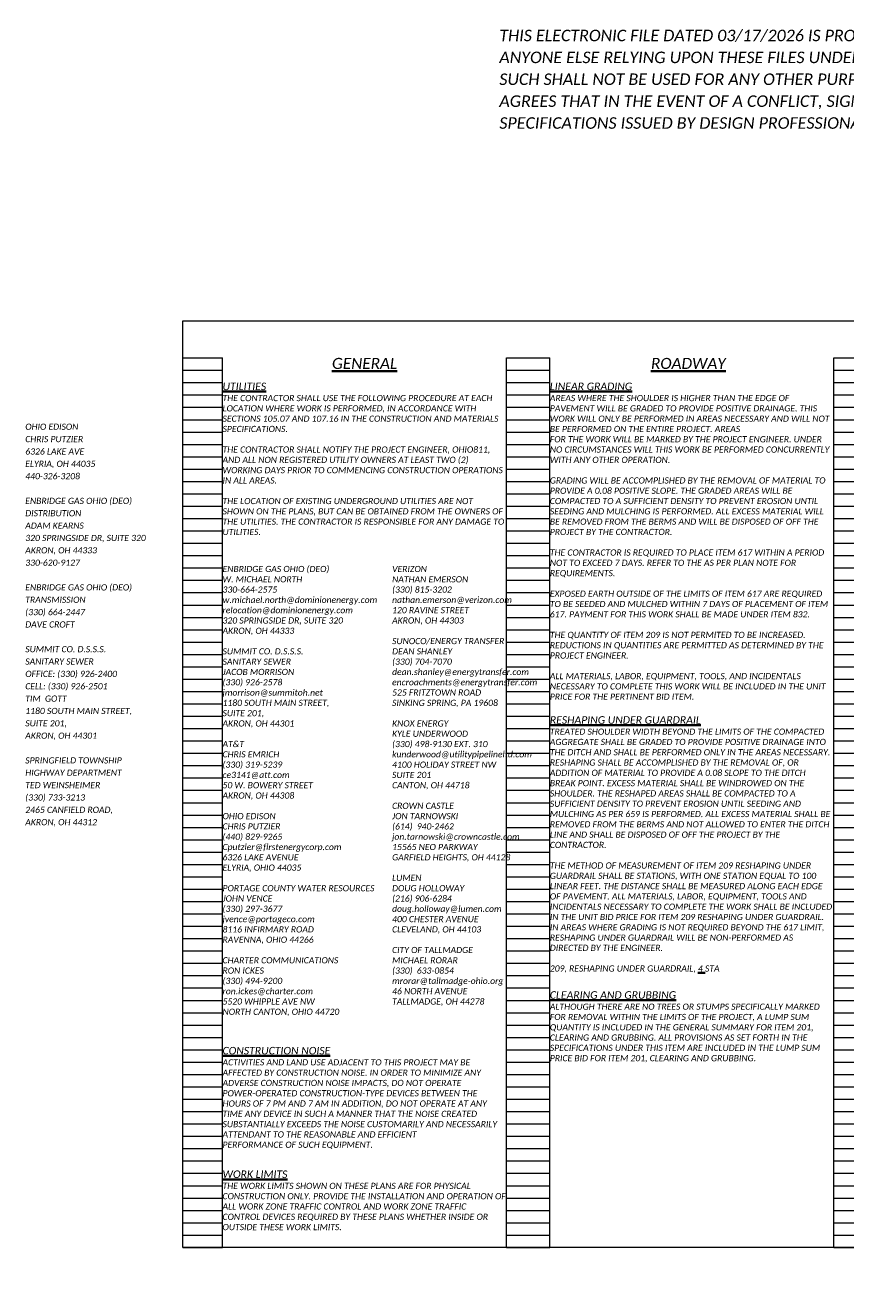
# Model space of a CAD drawing. Header units: feet. Extents: x 4003 to 4118, y 192 to 234.
# Tile 1 of 8: x 4003 to 4021, y 203 to 232. Entities that reach past the tile are written whole.
import ezdxf

# ---------------------------------------------------------------- set-up
doc = ezdxf.new("R2010")
doc.units = ezdxf.units.FT
doc.header["$MEASUREMENT"] = 0
doc.layers.get('Defpoints').update_dxf_attribs({"lineweight": 15})
for name, color, linetype, lineweight, plot in [('0_Mview', 7, 'Continuous', 15, False), ('SC_Scratch1', 7, 'Continuous', 15, False), ('SC_Scratch15', 7, 'Continuous', 15, False)]:
    doc.layers.add(name, color=color, linetype=linetype, lineweight=lineweight, plot=plot)
doc.layers.add('TX_P_1', color=7, linetype='Continuous', lineweight=35)
doc.layers.add('TX_P_5', color=7, linetype='Continuous', lineweight=35)
doc.styles.add('P_Slanted - Normal Fixed Spacing', font='calibrii.ttf', dxfattribs={"height": 0.14})
doc.styles.add('P_Slanted - Sub Title', font='calibrii.ttf', dxfattribs={"height": 0.17})

# ---------------------------------------------------------------- blocks, each defined once
blk = doc.blocks.new('E-Submittal Disclaimer-Model')
at = {"layer": 'SC_Scratch15', "color": 40, "true_color": 0xffbf00, "insert": (0, 0), "char_height": 50, "width": 3403.363, "attachment_point": 7, "line_spacing_factor": 1.14, "style": 'P_Slanted - Normal Fixed Spacing'}
blk.add_mtext('THIS ELECTRONIC FILE DATED 03/17/2026 IS PROVIDED SOLELY AS A CONVENIENCE TO USER.  USER AND ANYONE ELSE RELYING UPON THESE FILES UNDERSTANDS THEY ARE NOT CONTRACT DOCUMENTS AND AS SUCH SHALL NOT BE USED FOR ANY OTHER PURPOSE AS STATED HEREIN.  USER UNDERSTANDS AND AGREES THAT IN THE EVENT OF A CONFLICT, SIGNED AND SEALED PRINTED HARD COPY DRAWING AND SPECIFICATIONS ISSUED BY DESIGN PROFESSIONAL SHALL TAKE PRECEDENCE OVER ELECTRONIC FILES.', dxfattribs=at)
blk = doc.blocks.new('4COL')
at = {"layer": 'Defpoints', "color": 3, "linetype": 'Continuous'}
for p, q in [((2, 0.98), (2, 21.14)), ((2, 21.14), (2.9, 21.14)), ((2.9, 0.98), (2.9, 21.14)), ((9.34, 0.98), (9.34, 21.14)), ((9.34, 21.14), (10.32, 21.14)), ((10.32, 0.98), (10.32, 21.14)), ((16.76, 0.98), (16.76, 21.14)), ((16.76, 21.14), (17.74, 21.14)), ((17.74, 0.98), (17.74, 21.14)), ((24.18, 0.98), (24.18, 21.14)), ((24.18, 21.14), (25.16, 21.14)), ((25.16, 0.98), (25.16, 21.14)), ((31.6, 0.98), (31.6, 21.14)), ((31.6, 21.14), (32.5, 21.14)), ((32.5, 0.98), (32.5, 21.14)), ((2, 20.86), (2.9, 20.86)), ((9.34, 20.86), (10.32, 20.86)), ((16.76, 20.86), (17.74, 20.86)), ((24.18, 20.86), (25.16, 20.86)), ((31.6, 20.86), (32.5, 20.86)), ((2, 20.58), (2.9, 20.58)), ((9.34, 20.58), (10.32, 20.58)), ((16.76, 20.58), (17.74, 20.58)), ((24.18, 20.58), (25.16, 20.58)), ((31.6, 20.58), (32.5, 20.58)), ((2, 20.3), (2.9, 20.3)), ((9.34, 20.3), (10.32, 20.3)), ((16.76, 20.3), (17.74, 20.3)), ((24.18, 20.3), (25.16, 20.3)), ((31.6, 20.3), (32.5, 20.3)), ((2, 20.02), (2.9, 20.02)), ((9.34, 20.02), (10.32, 20.02)), ((16.76, 20.02), (17.74, 20.02)), ((24.18, 20.02), (25.16, 20.02)), ((31.6, 20.02), (32.5, 20.02)), ((2, 19.74), (2.9, 19.74)), ((9.34, 19.74), (10.32, 19.74)), ((16.76, 19.74), (17.74, 19.74)), ((24.18, 19.74), (25.16, 19.74)), ((31.6, 19.74), (32.5, 19.74)), ((2, 19.46), (2.9, 19.46)), ((9.34, 19.46), (10.32, 19.46)), ((16.76, 19.46), (17.74, 19.46)), ((24.18, 19.46), (25.16, 19.46)), ((31.6, 19.46), (32.5, 19.46)), ((2, 19.18), (2.9, 19.18)), ((9.34, 19.18), (10.32, 19.18)), ((16.76, 19.18), (17.74, 19.18)), ((24.18, 19.18), (25.16, 19.18)), ((31.6, 19.18), (32.5, 19.18)), ((2, 18.9), (2.9, 18.9)), ((9.34, 18.9), (10.32, 18.9)), ((16.76, 18.9), (17.74, 18.9)), ((24.18, 18.9), (25.16, 18.9)), ((31.6, 18.9), (32.5, 18.9)), ((2, 18.62), (2.9, 18.62)), ((9.34, 18.62), (10.32, 18.62)), ((16.76, 18.62), (17.74, 18.62)), ((24.18, 18.62), (25.16, 18.62)), ((31.6, 18.62), (32.5, 18.62)), ((2, 18.34), (2.9, 18.34)), ((9.34, 18.34), (10.32, 18.34)), ((16.76, 18.34), (17.74, 18.34)), ((24.18, 18.34), (25.16, 18.34)), ((31.6, 18.34), (32.5, 18.34)), ((2, 18.06), (2.9, 18.06)), ((9.34, 18.06), (10.32, 18.06)), ((16.76, 18.06), (17.74, 18.06)), ((24.18, 18.06), (25.16, 18.06)), ((31.6, 18.06), (32.5, 18.06)), ((2, 17.78), (2.9, 17.78)), ((2, 17.5), (2.9, 17.5)), ((9.34, 17.78), (10.32, 17.78)), ((9.34, 17.5), (10.32, 17.5)), ((16.76, 17.78), (17.74, 17.78)), ((16.76, 17.5), (17.74, 17.5)), ((24.18, 17.78), (25.16, 17.78)), ((24.18, 17.5), (25.16, 17.5)), ((31.6, 17.78), (32.5, 17.78)), ((31.6, 17.5), (32.5, 17.5)), ((2, 17.22), (2.9, 17.22)), ((9.34, 17.22), (10.32, 17.22)), ((16.76, 17.22), (17.74, 17.22)), ((24.18, 17.22), (25.16, 17.22)), ((31.6, 17.22), (32.5, 17.22)), ((2, 16.94), (2.9, 16.94)), ((9.34, 16.94), (10.32, 16.94)), ((16.76, 16.94), (17.74, 16.94)), ((24.18, 16.94), (25.16, 16.94)), ((31.6, 16.94), (32.5, 16.94)), ((2, 16.66), (2.9, 16.66)), ((9.34, 16.66), (10.32, 16.66)), ((16.76, 16.66), (17.74, 16.66)), ((24.18, 16.66), (25.16, 16.66)), ((31.6, 16.66), (32.5, 16.66)), ((2, 16.38), (2.9, 16.38)), ((9.34, 16.38), (10.32, 16.38)), ((16.76, 16.38), (17.74, 16.38)), ((24.18, 16.38), (25.16, 16.38)), ((31.6, 16.38), (32.5, 16.38)), ((2, 16.1), (2.9, 16.1)), ((9.34, 16.1), (10.32, 16.1)), ((16.76, 16.1), (17.74, 16.1)), ((24.18, 16.1), (25.16, 16.1)), ((31.6, 16.1), (32.5, 16.1)), ((2, 15.82), (2.9, 15.82)), ((9.34, 15.82), (10.32, 15.82)), ((16.76, 15.82), (17.74, 15.82)), ((24.18, 15.82), (25.16, 15.82)), ((31.6, 15.82), (32.5, 15.82)), ((2, 15.54), (2.9, 15.54)), ((9.34, 15.54), (10.32, 15.54)), ((16.76, 15.54), (17.74, 15.54)), ((24.18, 15.54), (25.16, 15.54)), ((31.6, 15.54), (32.5, 15.54)), ((2, 15.26), (2.9, 15.26)), ((9.34, 15.26), (10.32, 15.26)), ((16.76, 15.26), (17.74, 15.26)), ((24.18, 15.26), (25.16, 15.26)), ((31.6, 15.26), (32.5, 15.26)), ((2, 14.98), (2.9, 14.98)), ((9.34, 14.98), (10.32, 14.98)), ((16.76, 14.98), (17.74, 14.98)), ((24.18, 14.98), (25.16, 14.98)), ((31.6, 14.98), (32.5, 14.98)), ((2, 14.7), (2.9, 14.7)), ((9.34, 14.7), (10.32, 14.7)), ((16.76, 14.7), (17.74, 14.7)), ((24.18, 14.7), (25.16, 14.7)), ((31.6, 14.7), (32.5, 14.7)), ((2, 14.42), (2.9, 14.42)), ((9.34, 14.42), (10.32, 14.42)), ((16.76, 14.42), (17.74, 14.42)), ((24.18, 14.42), (25.16, 14.42)), ((31.6, 14.42), (32.5, 14.42)), ((2, 14.14), (2.9, 14.14)), ((9.34, 14.14), (10.32, 14.14)), ((16.76, 14.14), (17.74, 14.14)), ((24.18, 14.14), (25.16, 14.14)), ((31.6, 14.14), (32.5, 14.14)), ((2, 13.86), (2.9, 13.86)), ((9.34, 13.86), (10.32, 13.86)), ((16.76, 13.86), (17.74, 13.86)), ((24.18, 13.86), (25.16, 13.86)), ((31.6, 13.86), (32.5, 13.86)), ((2, 13.58), (2.9, 13.58)), ((9.34, 13.58), (10.32, 13.58)), ((16.76, 13.58), (17.74, 13.58)), ((24.18, 13.58), (25.16, 13.58)), ((31.6, 13.58), (32.5, 13.58)), ((2, 13.3), (2.9, 13.3)), ((9.34, 13.3), (10.32, 13.3)), ((16.76, 13.3), (17.74, 13.3)), ((24.18, 13.3), (25.16, 13.3)), ((31.6, 13.3), (32.5, 13.3)), ((2, 13.02), (2.9, 13.02)), ((9.34, 13.02), (10.32, 13.02)), ((16.76, 13.02), (17.74, 13.02)), ((24.18, 13.02), (25.16, 13.02)), ((31.6, 13.02), (32.5, 13.02)), ((2, 12.74), (2.9, 12.74)), ((9.34, 12.74), (10.32, 12.74)), ((16.76, 12.74), (17.74, 12.74)), ((24.18, 12.74), (25.16, 12.74)), ((31.6, 12.74), (32.5, 12.74)), ((2, 12.46), (2.9, 12.46)), ((9.34, 12.46), (10.32, 12.46)), ((16.76, 12.46), (17.74, 12.46)), ((24.18, 12.46), (25.16, 12.46)), ((31.6, 12.46), (32.5, 12.46)), ((2, 12.18), (2.9, 12.18)), ((9.34, 12.18), (10.32, 12.18)), ((16.76, 12.18), (17.74, 12.18)), ((24.18, 12.18), (25.16, 12.18)), ((31.6, 12.18), (32.5, 12.18)), ((2, 11.9), (2.9, 11.9)), ((9.34, 11.9), (10.32, 11.9)), ((16.76, 11.9), (17.74, 11.9)), ((24.18, 11.9), (25.16, 11.9)), ((31.6, 11.9), (32.5, 11.9)), ((2, 11.62), (2.9, 11.62)), ((9.34, 11.62), (10.32, 11.62)), ((16.76, 11.62), (17.74, 11.62)), ((24.18, 11.62), (25.16, 11.62)), ((31.6, 11.62), (32.5, 11.62)), ((2, 11.34), (2.9, 11.34)), ((9.34, 11.34), (10.32, 11.34)), ((16.76, 11.34), (17.74, 11.34)), ((24.18, 11.34), (25.16, 11.34)), ((31.6, 11.34), (32.5, 11.34)), ((2, 11.06), (2.9, 11.06)), ((9.34, 11.06), (10.32, 11.06)), ((16.76, 11.06), (17.74, 11.06)), ((24.18, 11.06), (25.16, 11.06)), ((31.6, 11.06), (32.5, 11.06)), ((2, 10.78), (2.9, 10.78)), ((9.34, 10.78), (10.32, 10.78)), ((16.76, 10.78), (17.74, 10.78)), ((24.18, 10.78), (25.16, 10.78)), ((31.6, 10.78), (32.5, 10.78)), ((2, 10.5), (2.9, 10.5)), ((9.34, 10.5), (10.32, 10.5)), ((16.76, 10.5), (17.74, 10.5)), ((24.18, 10.5), (25.16, 10.5)), ((31.6, 10.5), (32.5, 10.5)), ((2, 10.22), (2.9, 10.22)), ((9.34, 10.22), (10.32, 10.22)), ((16.76, 10.22), (17.74, 10.22)), ((24.18, 10.22), (25.16, 10.22)), ((31.6, 10.22), (32.5, 10.22)), ((2, 9.94), (2.9, 9.94)), ((9.34, 9.94), (10.32, 9.94)), ((16.76, 9.94), (17.74, 9.94)), ((24.18, 9.94), (25.16, 9.94)), ((31.6, 9.94), (32.5, 9.94)), ((2, 9.66), (2.9, 9.66)), ((9.34, 9.66), (10.32, 9.66)), ((16.76, 9.66), (17.74, 9.66)), ((24.18, 9.66), (25.16, 9.66)), ((31.6, 9.66), (32.5, 9.66)), ((2, 9.38), (2.9, 9.38)), ((9.34, 9.38), (10.32, 9.38)), ((16.76, 9.38), (17.74, 9.38)), ((24.18, 9.38), (25.16, 9.38)), ((31.6, 9.38), (32.5, 9.38)), ((2, 9.1), (2.9, 9.1)), ((9.34, 9.1), (10.32, 9.1)), ((16.76, 9.1), (17.74, 9.1)), ((24.18, 9.1), (25.16, 9.1)), ((31.6, 9.1), (32.5, 9.1)), ((2, 8.82), (2.9, 8.82)), ((9.34, 8.82), (10.32, 8.82)), ((16.76, 8.82), (17.74, 8.82)), ((24.18, 8.82), (25.16, 8.82)), ((31.6, 8.82), (32.5, 8.82)), ((2, 8.54), (2.9, 8.54)), ((9.34, 8.54), (10.32, 8.54)), ((16.76, 8.54), (17.74, 8.54)), ((24.18, 8.54), (25.16, 8.54)), ((31.6, 8.54), (32.5, 8.54)), ((2, 8.26), (2.9, 8.26)), ((9.34, 8.26), (10.32, 8.26)), ((16.76, 8.26), (17.74, 8.26)), ((24.18, 8.26), (25.16, 8.26)), ((31.6, 8.26), (32.5, 8.26)), ((2, 7.98), (2.9, 7.98)), ((9.34, 7.98), (10.32, 7.98)), ((16.76, 7.98), (17.74, 7.98)), ((24.18, 7.98), (25.16, 7.98)), ((31.6, 7.98), (32.5, 7.98)), ((2, 7.7), (2.9, 7.7)), ((9.34, 7.7), (10.32, 7.7)), ((16.76, 7.7), (17.74, 7.7)), ((24.18, 7.7), (25.16, 7.7)), ((31.6, 7.7), (32.5, 7.7)), ((2, 7.42), (2.9, 7.42)), ((9.34, 7.42), (10.32, 7.42)), ((16.76, 7.42), (17.74, 7.42)), ((24.18, 7.42), (25.16, 7.42)), ((31.6, 7.42), (32.5, 7.42)), ((2, 7.14), (2.9, 7.14)), ((9.34, 7.14), (10.32, 7.14)), ((16.76, 7.14), (17.74, 7.14)), ((24.18, 7.14), (25.16, 7.14)), ((31.6, 7.14), (32.5, 7.14)), ((2, 6.86), (2.9, 6.86)), ((9.34, 6.86), (10.32, 6.86)), ((16.76, 6.86), (17.74, 6.86)), ((24.18, 6.86), (25.16, 6.86)), ((31.6, 6.86), (32.5, 6.86)), ((2, 6.58), (2.9, 6.58)), ((9.34, 6.58), (10.32, 6.58)), ((16.76, 6.58), (17.74, 6.58)), ((24.18, 6.58), (25.16, 6.58)), ((31.6, 6.58), (32.5, 6.58)), ((2, 6.3), (2.9, 6.3)), ((9.34, 6.3), (10.32, 6.3)), ((16.76, 6.3), (17.74, 6.3)), ((24.18, 6.3), (25.16, 6.3)), ((31.6, 6.3), (32.5, 6.3)), ((2, 6.02), (2.9, 6.02)), ((2, 5.74), (2.9, 5.74)), ((9.34, 6.02), (10.32, 6.02)), ((9.34, 5.74), (10.32, 5.74)), ((16.76, 6.02), (17.74, 6.02)), ((16.76, 5.74), (17.74, 5.74)), ((24.18, 6.02), (25.16, 6.02)), ((24.18, 5.74), (25.16, 5.74)), ((31.6, 6.02), (32.5, 6.02)), ((31.6, 5.74), (32.5, 5.74)), ((2, 5.46), (2.9, 5.46)), ((9.34, 5.46), (10.32, 5.46)), ((16.76, 5.46), (17.74, 5.46)), ((24.18, 5.46), (25.16, 5.46)), ((31.6, 5.46), (32.5, 5.46)), ((2, 5.18), (2.9, 5.18)), ((9.34, 5.18), (10.32, 5.18)), ((16.76, 5.18), (17.74, 5.18)), ((24.18, 5.18), (25.16, 5.18)), ((31.6, 5.18), (32.5, 5.18)), ((2, 4.9), (2.9, 4.9)), ((9.34, 4.9), (10.32, 4.9)), ((16.76, 4.9), (17.74, 4.9)), ((24.18, 4.9), (25.16, 4.9)), ((31.6, 4.9), (32.5, 4.9)), ((2, 4.62), (2.9, 4.62)), ((9.34, 4.62), (10.32, 4.62)), ((16.76, 4.62), (17.74, 4.62)), ((24.18, 4.62), (25.16, 4.62)), ((31.6, 4.62), (32.5, 4.62)), ((2, 4.34), (2.9, 4.34)), ((9.34, 4.34), (10.32, 4.34)), ((16.76, 4.34), (17.74, 4.34)), ((24.18, 4.34), (25.16, 4.34)), ((31.6, 4.34), (32.5, 4.34)), ((2, 4.06), (2.9, 4.06)), ((9.34, 4.06), (10.32, 4.06)), ((16.76, 4.06), (17.74, 4.06)), ((24.18, 4.06), (25.16, 4.06)), ((31.6, 4.06), (32.5, 4.06)), ((2, 3.78), (2.9, 3.78)), ((9.34, 3.78), (10.32, 3.78)), ((16.76, 3.78), (17.74, 3.78)), ((24.18, 3.78), (25.16, 3.78)), ((31.6, 3.78), (32.5, 3.78)), ((2, 3.5), (2.9, 3.5)), ((9.34, 3.5), (10.32, 3.5)), ((16.76, 3.5), (17.74, 3.5)), ((24.18, 3.5), (25.16, 3.5)), ((31.6, 3.5), (32.5, 3.5)), ((2, 3.22), (2.9, 3.22)), ((9.34, 3.22), (10.32, 3.22)), ((16.76, 3.22), (17.74, 3.22)), ((24.18, 3.22), (25.16, 3.22)), ((31.6, 3.22), (32.5, 3.22)), ((2, 2.94), (2.9, 2.94)), ((9.34, 2.94), (10.32, 2.94)), ((16.76, 2.94), (17.74, 2.94)), ((24.18, 2.94), (25.16, 2.94)), ((31.6, 2.94), (32.5, 2.94)), ((2, 2.66), (2.9, 2.66)), ((9.34, 2.66), (10.32, 2.66)), ((16.76, 2.66), (17.74, 2.66)), ((24.18, 2.66), (25.16, 2.66)), ((31.6, 2.66), (32.5, 2.66)), ((2, 2.38), (2.9, 2.38)), ((9.34, 2.38), (10.32, 2.38)), ((16.76, 2.38), (17.74, 2.38)), ((24.18, 2.38), (25.16, 2.38)), ((31.6, 2.38), (32.5, 2.38)), ((2, 2.1), (2.9, 2.1)), ((9.34, 2.1), (10.32, 2.1)), ((16.76, 2.1), (17.74, 2.1)), ((24.18, 2.1), (25.16, 2.1)), ((31.6, 2.1), (32.5, 2.1)), ((2, 1.82), (2.9, 1.82)), ((9.34, 1.82), (10.32, 1.82)), ((16.76, 1.82), (17.74, 1.82)), ((24.18, 1.82), (25.16, 1.82)), ((31.6, 1.82), (32.5, 1.82)), ((2, 1.54), (2.9, 1.54)), ((9.34, 1.54), (10.32, 1.54)), ((16.76, 1.54), (17.74, 1.54)), ((24.18, 1.54), (25.16, 1.54)), ((31.6, 1.54), (32.5, 1.54)), ((2, 1.26), (2.9, 1.26)), ((9.34, 1.26), (10.32, 1.26)), ((16.76, 1.26), (17.74, 1.26)), ((24.18, 1.26), (25.16, 1.26)), ((31.6, 1.26), (32.5, 1.26)), ((2, 0.98), (2.9, 0.98)), ((9.34, 0.98), (10.32, 0.98)), ((16.76, 0.98), (17.74, 0.98)), ((24.18, 0.98), (25.16, 0.98)), ((31.6, 0.98), (32.5, 0.98))]:
    blk.add_line(p, q, dxfattribs=at)
blk.add_point((0, 0), dxfattribs=at)

msp = doc.modelspace()

# ---------------------------------------------------------------- linework, layer by layer
at = {"layer": 'SC_Scratch1'}
msp.add_lwpolyline([(4006.08, 225.164), (4036.58, 225.164), (4036.58, 204.164), (4006.08, 204.164)], close=True, dxfattribs=at)

# ---------------------------------------------------------------- block references
at = {"layer": '0_Mview'}
msp.add_blockref('4COL', (4004.08, 203.184), dxfattribs=at)
at = {"layer": 'SC_Scratch15', "xscale": 0.005218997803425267, "yscale": 0.005218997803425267, "zscale": 0.005218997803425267}
msp.add_blockref('E-Submittal Disclaimer-Model', (4013.255, 229.514), dxfattribs=at)

# ---------------------------------------------------------------- texts
at = {"layer": 'TX_P_1', "color": 1, "insert": (4002.508, 222.834), "char_height": 0.14, "width": 3.64848, "attachment_point": 1, "line_spacing_factor": 1.2, "style": 'P_Slanted - Normal Fixed Spacing'}
msp.add_mtext('OHIO EDISON \\PCHRIS PUTZIER\\P6326 LAKE AVE\\PELYRIA, OH 44035\\P440-326-3208\\P\\PENBRIDGE GAS OHIO (DEO)\\PDISTRIBUTION \\PADAM KEARNS\\P320 SPRINGSIDE DR, SUITE 320\\PAKRON, OH 44333\\P330-620-9127\\P\\PENBRIDGE GAS OHIO (DEO)\\PTRANSMISSION \\P(330) 664-2447\\PDAVE CROFT\\P\\PSUMMIT CO. D.S.S.S.\\PSANITARY SEWER\\POFFICE: (330) 926-2400\\PCELL: (330) 926-2501\\PTIM  GOTT\\P1180 SOUTH MAIN STREET,\\PSUITE 201,\\PAKRON, OH 44301\\P\\PSPRINGFIELD TOWNSHIP\\PHIGHWAY DEPARTMENT\\PTED WEINSHEIMER\\P(330) 733-3213\\P2465 CANFIELD ROAD,\\PAKRON, OH 44312', dxfattribs=at)
at = {"layer": 'TX_P_5'}
for s, insert, char_height, width, attachment_point, style in [('{\\LGENERAL}', (4010.2, 224.324), 0.25, 2.39742, 2, 'P_Slanted - Sub Title'), ('{\\LROADWAY}', (4017.54, 224.324), 0.25, 2.39742, 2, 'P_Slanted - Sub Title'), ('{\\LUTILITIES}', (4006.98, 223.764), 0.17, 2.39742, 1, 'P_Slanted - Sub Title'), ('{\\LLINEAR GRADING}', (4014.4, 223.764), 0.17, 2.39742, 1, 'P_Slanted - Sub Title'), ('THE CONTRACTOR SHALL USE THE FOLLOWING PROCEDURE AT EACH LOCATION WHERE WORK IS PERFORMED, IN ACCORDANCE WITH SECTIONS 105.07 AND 107.16 IN THE CONSTRUCTION AND MATERIALS SPECIFICATIONS.\\P\\PTHE CONTRACTOR SHALL NOTIFY THE PROJECT ENGINEER, OHIO811, AND ALL NON REGISTERED UTILITY OWNERS AT LEAST TWO (2) WORKING DAYS PRIOR TO COMMENCING CONSTRUCTION OPERATIONS IN ALL AREAS.\\P\\PTHE LOCATION OF EXISTING UNDERGROUND UTILITIES ARE NOT SHOWN ON THE PLANS, BUT CAN BE OBTAINED FROM THE OWNERS OF THE UTILITIES. THE CONTRACTOR IS RESPONSIBLE FOR ANY DAMAGE TO UTILITIES. ', (4006.98, 223.484), 0.14, 6.40401, 1, 'P_Slanted - Normal Fixed Spacing'), ('AREAS WHERE THE SHOULDER IS HIGHER THAN THE EDGE OF PAVEMENT WILL BE GRADED TO PROVIDE POSITIVE DRAINAGE. THIS WORK WILL ONLY BE PERFORMED IN AREAS NECESSARY AND WILL NOT BE PERFORMED ON THE ENTIRE PROJECT. AREAS\\PFOR THE WORK WILL BE MARKED BY THE PROJECT ENGINEER. UNDER NO CIRCUMSTANCES WILL THIS WORK BE PERFORMED CONCURRENTLY WITH ANY OTHER OPERATION.\\P\\PGRADING WILL BE ACCOMPLISHED BY THE REMOVAL OF MATERIAL TO PROVIDE A 0.08 POSITIVE SLOPE. THE GRADED AREAS WILL BE COMPACTED TO A SUFFICIENT DENSITY TO PREVENT EROSION UNTIL SEEDING AND MULCHING IS PERFORMED. ALL EXCESS MATERIAL WILL BE REMOVED FROM THE BERMS AND WILL BE DISPOSED OF OFF THE PROJECT BY THE CONTRACTOR.\\P\\PTHE CONTRACTOR IS REQUIRED TO PLACE ITEM 617 WITHIN A PERIOD NOT TO EXCEED 7 DAYS. REFER TO THE AS PER PLAN NOTE FOR REQUIREMENTS.\\P\\PEXPOSED EARTH OUTSIDE OF THE LIMITS OF ITEM 617 ARE REQUIRED TO BE SEEDED AND MULCHED WITHIN 7 DAYS OF PLACEMENT OF ITEM 617. PAYMENT FOR THIS WORK SHALL BE MADE UNDER ITEM 832. \\P\\PTHE QUANTITY OF ITEM 209 IS NOT PERMITED TO BE INCREASED. REDUCTIONS IN QUANTITIES ARE PERMITTED AS DETERMINED BY THE PROJECT ENGINEER.\\P\\PALL MATERIALS, LABOR, EQUIPMENT, TOOLS, AND INCIDENTALS NECESSARY TO COMPLETE THIS WORK WILL BE INCLUDED IN THE UNIT PRICE FOR THE PERTINENT BID ITEM.', (4014.4, 223.484), 0.14, 6.40401, 1, 'P_Slanted - Normal Fixed Spacing'), ('\\PENBRIDGE GAS OHIO (DEO)\\PW. MICHAEL NORTH\\P330-664-2575\\Pw.michael.north@dominionenergy.com\\Prelocation@dominionenergy.com\\P320 SPRINGSIDE DR, SUITE 320\\PAKRON, OH 44333\\P\\PSUMMIT CO. D.S.S.S.\\PSANITARY SEWER\\PJACOB MORRISON\\P(330) 926-2578\\Pjmorrison@summitoh.net\\P1180 SOUTH MAIN STREET,\\PSUITE 201,\\PAKRON, OH 44301\\P\\PAT&T\\PCHRIS EMRICH\\P(330) 319-5239\\Pce3141@att.com\\P50 W. BOWERY STREET\\PAKRON, OH 44308\\P\\POHIO EDISON\\PCHRIS PUTZIER\\P(440) 829-9265\\PCputzier@firstenergycorp.com\\P6326 LAKE AVENUE\\PELYRIA, OHIO 44035\\P\\PPORTAGE COUNTY WATER RESOURCES\\PJOHN VENCE\\P(330) 297-3677\\Pjvence@portageco.com\\P8116 INFIRMARY ROAD \\PRAVENNA, OHIO 44266\\P\\PCHARTER COMMUNICATIONS\\PRON ICKES\\P(330) 494-9200\\Pron.ickes@charter.com\\P5520 WHIPPLE AVE NW\\PNORTH CANTON, OHIO 44720', (4006.98, 219.844), 0.14, 6.40401, 1, 'P_Slanted - Normal Fixed Spacing'), ('\\PVERIZON\\PNATHAN EMERSON\\P(330) 815-3202\\Pnathan.emerson@verizon.com\\P120 RAVINE STREET\\PAKRON, OH 44303\\P\\PSUNOCO/ENERGY TRANSFER\\PDEAN SHANLEY\\P(330) 704-7070\\Pdean.shanley@energytransfer.com\\Pencroachments@energytransfer.com\\P525 FRITZTOWN ROAD\\PSINKING SPRING, PA 19608\\P\\PKNOX ENERGY\\PKYLE UNDERWOOD\\P(330) 498-9130 EXT. 310\\Pkunderwood@utilitypipelineltd.com\\P4100 HOLIDAY STREET NW\\PSUITE 201\\PCANTON, OH 44718\\P\\PCROWN CASTLE\\PJON TARNOWSKI\\P(614)^I940-2462\\Pjon.tarnowski@crowncastle.com\\P15565 NEO PARKWAY\\PGARFIELD HEIGHTS, OH 44128\\P\\PLUMEN\\PDOUG HOLLOWAY\\P(216) 906-6284\\Pdoug.holloway@lumen.com\\P400 CHESTER AVENUE\\PCLEVELAND, OH 44103\\P\\PCITY OF TALLMADGE\\PMICHAEL RORAR\\P(330)^I633-0854\\Pmrorar@tallmadge-ohio.org\\P46 NORTH AVENUE\\PTALLMADGE, OH 44278', (4010.824, 219.844), 0.14, 6.40401, 1, 'P_Slanted - Normal Fixed Spacing'), ('{\\LRESHAPING UNDER GUARDRAIL}', (4014.4, 216.204), 0.17, 5.79377, 1, 'P_Slanted - Sub Title'), ('TREATED SHOULDER WIDTH BEYOND THE LIMITS OF THE COMPACTED AGGREGATE SHALL BE GRADED TO PROVIDE POSITIVE DRAINAGE INTO THE DITCH AND SHALL BE PERFORMED ONLY IN THE AREAS NECESSARY. RESHAPING SHALL BE ACCOMPLISHED BY THE REMOVAL OF, OR ADDITION OF MATERIAL TO PROVIDE A 0.08 SLOPE TO THE DITCH BREAK POINT. EXCESS MATERIAL SHALL BE WINDROWED ON THE SHOULDER. THE RESHAPED AREAS SHALL BE COMPACTED TO A SUFFICIENT DENSITY TO PREVENT EROSION UNTIL SEEDING AND MULCHING AS PER 659 IS PERFORMED. ALL EXCESS MATERIAL SHALL BE REMOVED FROM THE BERMS AND NOT ALLOWED TO ENTER THE DITCH LINE AND SHALL BE DISPOSED OF OFF THE PROJECT BY THE CONTRACTOR.\\P\\PTHE METHOD OF MEASUREMENT OF ITEM 209 RESHAPING UNDER GUARDRAIL SHALL BE STATIONS, WITH ONE STATION EQUAL TO 100 LINEAR FEET. THE DISTANCE SHALL BE MEASURED ALONG EACH EDGE OF PAVEMENT. ALL MATERIALS, LABOR, EQUIPMENT, TOOLS AND INCIDENTALS NECESSARY TO COMPLETE THE WORK SHALL BE INCLUDED IN THE UNIT BID PRICE FOR ITEM 209 RESHAPING UNDER GUARDRAIL. IN AREAS WHERE GRADING IS NOT REQUIRED BEYOND THE 617 LIMIT, RESHAPING UNDER GUARDRAIL WILL BE NON-PERFORMED AS DIRECTED BY THE ENGINEER.\\P\\P209, RESHAPING UNDER GUARDRAIL, {\\L4} STA', (4014.4, 215.924), 0.14, 6.40401, 1, 'P_Slanted - Normal Fixed Spacing'), ('{\\LCLEARING AND GRUBBING}', (4014.4, 209.971), 0.17, 6.43816, 1, 'P_Slanted - Sub Title'), ('ALTHOUGH THERE ARE NO TREES OR STUMPS SPECIFICALLY MARKED FOR REMOVAL WITHIN THE LIMITS OF THE PROJECT, A LUMP SUM QUANTITY IS INCLUDED IN THE GENERAL SUMMARY FOR ITEM 201,\\PCLEARING AND GRUBBING. ALL PROVISIONS AS SET FORTH IN THE SPECIFICATIONS UNDER THIS ITEM ARE INCLUDED IN THE LUMP SUM PRICE BID FOR ITEM 201, CLEARING AND GRUBBING. ', (4014.4, 209.691), 0.14, 6.40401, 1, 'P_Slanted - Normal Fixed Spacing'), ('{\\LCONSTRUCTION NOISE}', (4006.98, 208.709), 0.17, 6.43816, 1, 'P_Slanted - Sub Title'), ('ACTIVITIES AND LAND USE ADJACENT TO THIS PROJECT MAY BE AFFECTED BY CONSTRUCTION NOISE. IN ORDER TO MINIMIZE ANY ADVERSE CONSTRUCTION NOISE IMPACTS, DO NOT OPERATE POWER-OPERATED CONSTRUCTION-TYPE DEVICES BETWEEN THE HOURS OF 7 PM AND 7 AM IN ADDITION, DO NOT OPERATE AT ANY TIME ANY DEVICE IN SUCH A MANNER THAT THE NOISE CREATED SUBSTANTIALLY EXCEEDS THE NOISE CUSTOMARILY AND NECESSARILY ATTENDANT TO THE REASONABLE AND EFFICIENT\\PPERFORMANCE OF SUCH EQUIPMENT.', (4006.98, 208.429), 0.14, 6.40401, 1, 'P_Slanted - Normal Fixed Spacing'), ('{\\LWORK LIMITS}', (4006.98, 205.909), 0.17, 6.43816, 1, 'P_Slanted - Sub Title'), ('THE WORK LIMITS SHOWN ON THESE PLANS ARE FOR PHYSICAL CONSTRUCTION ONLY. PROVIDE THE INSTALLATION AND OPERATION OF ALL WORK ZONE TRAFFIC CONTROL AND WORK ZONE TRAFFIC\\PCONTROL DEVICES REQUIRED BY THESE PLANS WHETHER INSIDE OR OUTSIDE THESE WORK LIMITS.', (4006.98, 205.629), 0.14, 6.40401, 1, 'P_Slanted - Normal Fixed Spacing')]:
    msp.add_mtext(s, dxfattribs=dict(at, insert=insert, char_height=char_height, width=width, attachment_point=attachment_point, style=style))

doc.saveas('drawing.dxf')
